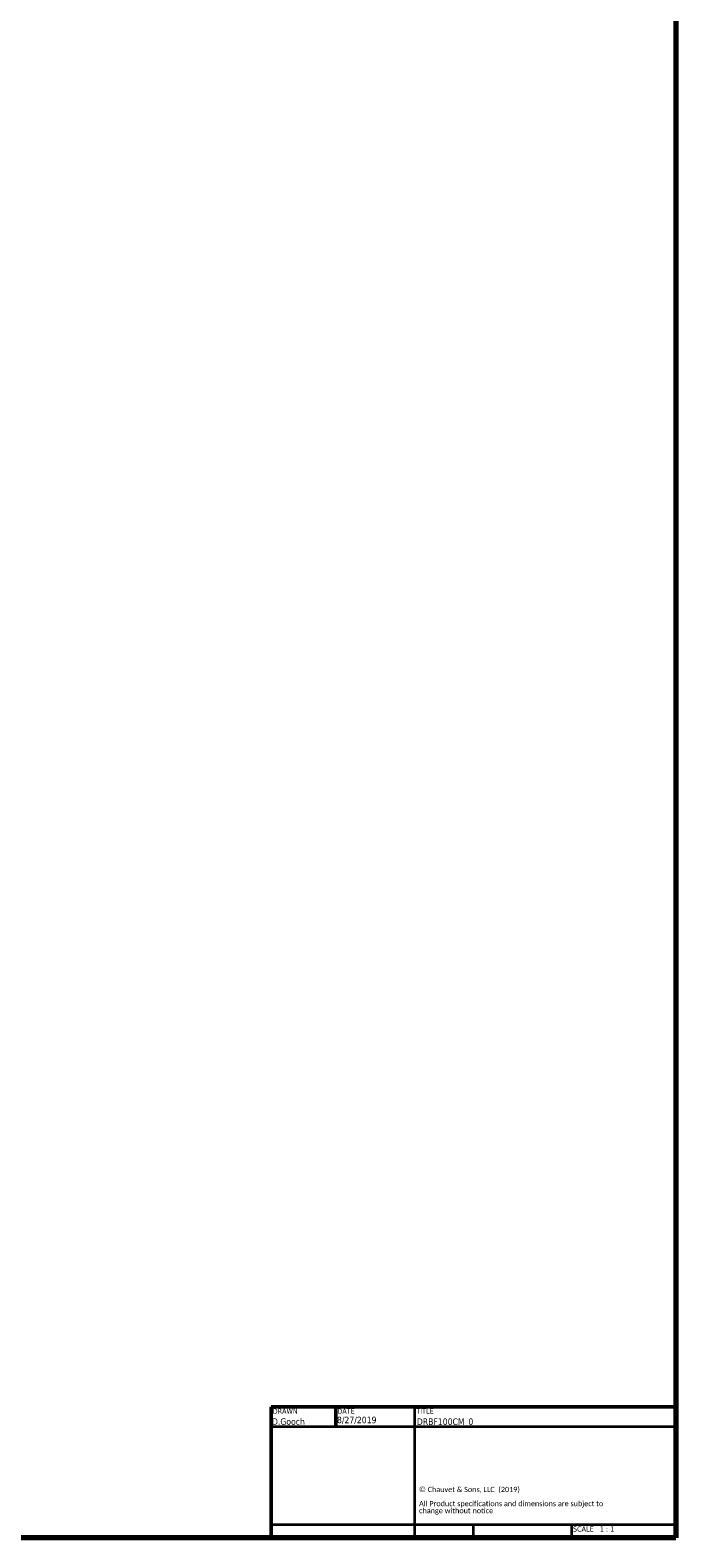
# Paper-space layout 'Sheet_1' of a CAD drawing. Header units: millimetres. Extents: x 1 to 117, y 1 to 117.
# Tile 4 of 6: x 105 to 117, y 1 to 30. Entities that reach past the tile are written whole.
import ezdxf
from ezdxf.enums import TextEntityAlignment as Align

# ---------------------------------------------------------------- set-up
doc = ezdxf.new("R2010")
doc.units = ezdxf.units.MM
doc.layers.add('Border (ISO)', color=7, linetype='Continuous', lineweight=70)
doc.layers.add('Title (ISO)', color=7, linetype='Continuous', lineweight=50)
doc.styles.add('Note Text (ISO)', font='tahoma.ttf')
doc.styles.add('Text Style38', font='tahoma.ttf')
doc.styles.add('Text Style39', font='tahoma.ttf')

# ---------------------------------------------------------------- blocks, each defined once
blk = doc.blocks.new('Borders Chauvet')
at = {"layer": 'Border (ISO)'}
for p, q in [((117.323, 117.323), (117.323, 0.787)), ((117.323, 0.787), (0.787, 0.787))]:
    blk.add_line(p, q, dxfattribs=at)
blk = doc.blocks.new('Title Blocks Chauvet')
at = {"layer": 'Title (ISO)'}
for p, q in [((16.335, 5.738), (8.585, 5.738)), ((8.585, 5.738), (8.585, 3.233)), ((9.823, 5.738), (9.823, 5.363)), ((16.335, 3.233), (16.335, 5.738)), ((8.585, 3.233), (16.335, 3.233))]:
    blk.add_line(p, q, dxfattribs=at)
at = {"layer": 'Title (ISO)', "lineweight": 35}
for p, q in [((11.335, 3.233), (11.335, 5.738)), ((8.585, 5.363), (16.335, 5.363)), ((11.335, 3.483), (8.585, 3.483)), ((16.335, 3.483), (11.335, 3.483)), ((12.455, 3.483), (12.455, 3.233)), ((14.335, 3.483), (14.335, 3.233))]:
    blk.add_line(p, q, dxfattribs=at)
at = {"layer": 'Title (ISO)', "style": 'Text Style38'}
for s, p in [('DRAWN', (8.615, 5.708)), ('DATE', (9.853, 5.708)), ('TITLE', (11.365, 5.708))]:
    blk.add_text(s, height=0.1, dxfattribs=at).set_placement(p, align=Align.TOP_LEFT)
at = {"layer": 'Title (ISO)', "insert": (11.418, 4.209), "char_height": 0.1, "width": 3.79714, "attachment_point": 1, "line_spacing_factor": 0.80967, "style": 'Note Text (ISO)'}
blk.add_mtext('\\fCalibri|b0|i0;\\H0.1000;© Chauvet & Sons, LLC  (2019)\\P\\fCalibri|b0|i0;\\H0.1000;\\P\\fCalibri|b0|i0;\\H0.1000;All Product specifications and dimensions are subject to change without notice \\P', dxfattribs=at)
at = {"layer": 'Title (ISO)', "insert": (14.365, 3.453), "char_height": 0.1, "attachment_point": 1, "style": 'Note Text (ISO)'}
blk.add_mtext('\\fTahoma|b0|i0;\\H0.1000;SCALE', dxfattribs=at)
at = {"layer": 'Title (ISO)'}
for tag, p, height, style in [('AUTHOR_001', (8.602, 5.396), 0.125, 'Text Style39'), ('CREATION_DATE_001', (9.847, 5.427), 0.125, 'Text Style39'), ('TITLE_001', (11.376, 5.394), 0.125, 'Text Style39'), ('Initial_View_Scale_001', (14.88, 3.353), 0.1, 'Text Style38')]:
    blk.add_attdef(tag, p, '', height=height, dxfattribs=dict(at, style=style))

psp = doc.layouts.new('Sheet_1')

# ---------------------------------------------------------------- block references
psp.add_blockref('Borders Chauvet', (0, 0))
psp.add_blockref('Title Blocks Chauvet', (100.988, -2.446)).add_auto_attribs({'CREATION_DATE_001': '8/27/2019', 'AUTHOR_001': 'D.Gooch', 'TITLE_001': 'DRBF100CM_0', 'Initial_View_Scale_001': '1 : 1'})

doc.saveas('drawing.dxf')
